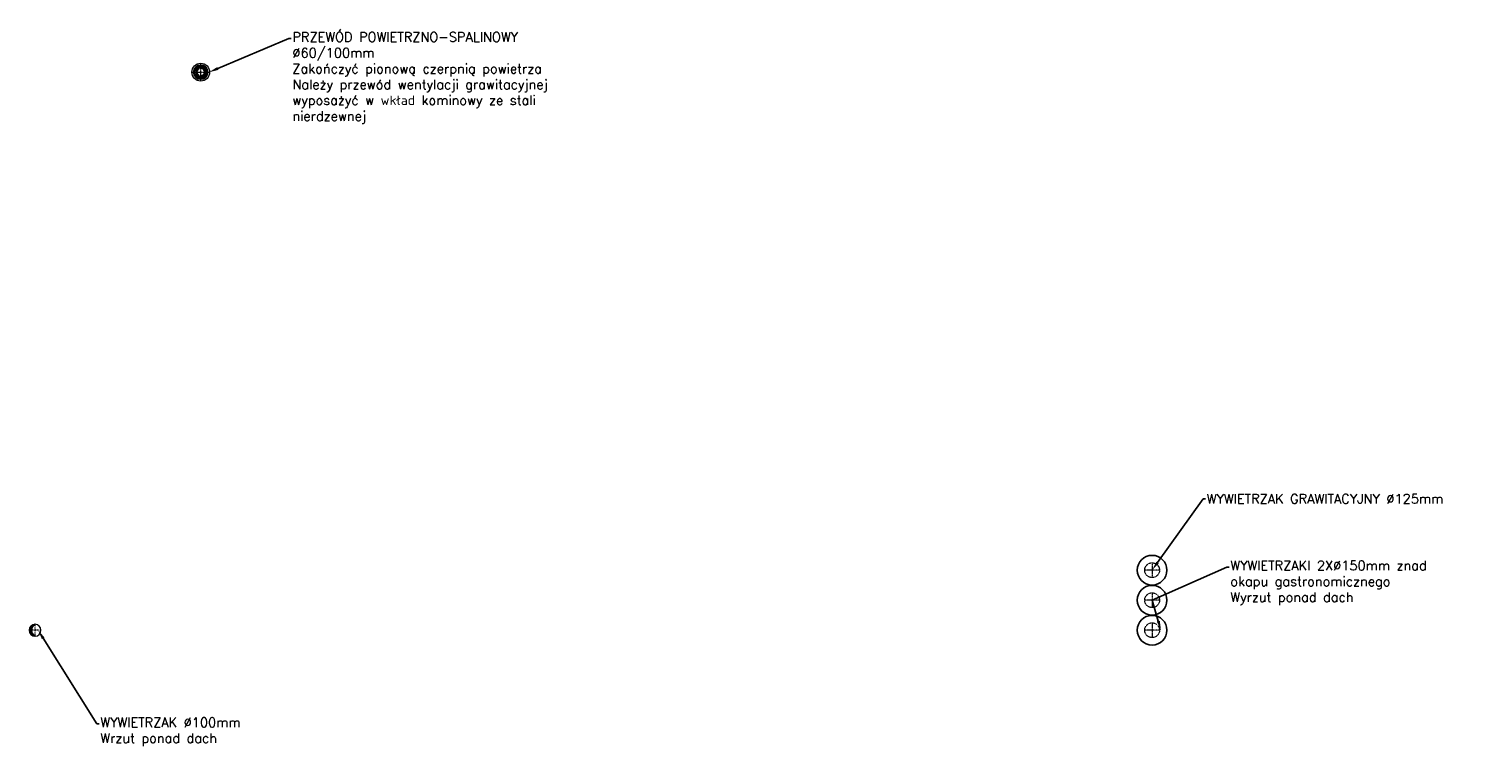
# Model space of a CAD drawing. Header units: centimetres. Extents: x 8435 to 34224, y 15581 to 23928.
# Tile 255 of 256: x 25582 to 26808, y 18119 to 18723. Entities that reach past the tile are written whole.
import ezdxf
from ezdxf import colors
from ezdxf.entities.mleader import LeaderData, LeaderLine
from ezdxf.enums import TextEntityAlignment as Align
from ezdxf.math import Vec2, Vec3

# ---------------------------------------------------------------- set-up
doc = ezdxf.new("R2010")
doc.units = ezdxf.units.CM
doc.header["$LTSCALE"] = 0.2
for name, pattern in [('DASHDOT', [1, 0.5, -0.25, 0, -0.25]), ('DASHEDX2', [1.5, 1, -0.5]), ('HIDDEN', [0.375, 0.25, -0.125])]:
    doc.linetypes.add(name, pattern=pattern)
for name, color, linetype, lineweight in [('2DH_PRO_p', 170, 'Continuous', 15), ('2DL_OBJ', 7, 'Continuous', 25), ('2DL_PRO_w', 42, 'Continuous', 15), ('_ET_OPIS', 7, 'Continuous', 20), ('CP_AXIS', 143, 'DASHDOT', 9), ('CP_AXISAC', 7, 'DASHDOT', 9), ('CP_HIDDE', 203, 'HIDDEN', 9)]:
    doc.layers.add(name, color=color, linetype=linetype, lineweight=lineweight)
doc.styles.add('CP_ATTR', font='arial.ttf')
doc.styles.add('SIMPLEX', font='simplex.shx', dxfattribs={"height": 12})

# ---------------------------------------------------------------- blocks, each defined once
blk = doc.blocks.new('2v_cent002_0377_5cmswff')
blk.add_circle((0, 0), 12.5)
at = {"layer": 'CP_AXISAC'}
for p, q in [((-6.2, 0), (6.2, 0)), ((0, 6.2), (0, -6.2))]:
    blk.add_line(p, q, dxfattribs=at)
at = {"layer": 'CP_HIDDE'}
blk.add_circle((0, 0), 6.25, dxfattribs=at)
at = {"linetype": 'ByBlock', "style": 'CP_ATTR', "flags": 9}
for tag, p in [('NAME', (-0.1, 0)), ('NUMBER', (-0.1, 0)), ('GROUP', (-0.1, -0.1)), ('ARTICLE', (-0.1, -0.1)), ('PRODUCT-TYPE', (-0.1, -0.1)), ('ORDER-NO', (-0.1, -0.1)), ('PRODUCER', (-0.1, -0.1)), ('DN', (0, -0.1)), ('PN', (0, -0.1)), ('TEMPERATURE', (0, 0)), ('FLOW', (0, -0.1)), ('CHARACTER', (0, -0.1)), ('OTHER', (0, 0)), ('VOLTAGE', (0, -0.1)), ('POWER', (0, -0.1)), ('CAPACITY_MAX', (0, -0.1))]:
    blk.add_attdef(tag, text='', height=0.01, dxfattribs=at).set_placement(p, align=Align.MIDDLE_LEFT)
blk = doc.blocks.new('RoZplus')
blk.add_hatch(color=256).paths.add_polyline_path([(0, 0.5, -0.6), (0, -0.5, 1)])
at = {"linetype": 'Continuous'}
for centre, radius, start, end in [((0, 0), 0.5, 90, 270), ((0, 0), 0.5, 270, 90), ((-0.27, 0), 0.567, 298.0725, 61.9275)]:
    blk.add_arc(centre, radius, start, end, dxfattribs=at)
blk = doc.blocks.new('*U11')
at = {"layer": 'CP_AXISAC'}
for p, q in [((-0.5, 0), (0.5, 0)), ((0, 0.5), (0, -0.5))]:
    blk.add_line(p, q, dxfattribs=at)
blk.add_blockref('RoZplus', (0, 0))
at = {"style": 'CP_ATTR', "flags": 9}
for tag in ['NAME', 'PRODUCER', 'PRODUCT-TYPE', 'ARTICLE', 'FLOW', 'NUMBER', 'SYSTEM', 'FORM', 'SIZE', 'CHARACTER', 'ORDER-NO', 'GROUP', 'OTHER']:
    blk.add_attdef(tag, (0, 0), '', height=0.0001, dxfattribs=at)
blk = doc.blocks.new('Rhpn_fls001_0169_zkagevp')
for radius in [7.5, 5.25, 5]:
    blk.add_circle((0, 0), radius)
at = {"linetype": 'DASHEDX2'}
blk.add_circle((0, 0), 3, dxfattribs=at)
at = {"layer": 'CP_AXIS'}
for p, q in [((-7.5, 0), (7.5, 0)), ((0, -7.5), (0, 7.5))]:
    blk.add_line(p, q, dxfattribs=at)
at = {"linetype": 'ByBlock', "style": 'CP_ATTR', "flags": 9}
for tag in ['OTHER', 'WEIGHT', 'VOLTAGE', 'POWER', 'FLOW', 'TEMPERATURE', 'PN', 'DN', 'CHARACTER', 'ORDER-NO', 'PRODUCT-TYPE', 'ARTICLE', 'PRODUCER', 'NUMBER', 'GROUP', 'NAME']:
    blk.add_attdef(tag, text='', height=0.00005, dxfattribs=at).set_placement((0.8, 0), align=Align.MIDDLE_LEFT)

msp = doc.modelspace()

# ---------------------------------------------------------------- linework, layer by layer
for radius in [6, 4]:
    msp.add_circle((25726.8, 18686.7), radius)

# ---------------------------------------------------------------- block references
at = {"layer": '2DH_PRO_p'}
msp.add_blockref('Rhpn_fls001_0169_zkagevp', (25726.8, 18686.7), dxfattribs=at)
at = {"layer": '2DL_OBJ', "rotation": 270}
for p in [(26529.3, 18266.9), (26529.3, 18241.6), (26529.3, 18216.3)]:
    msp.add_blockref('2v_cent002_0377_5cmswff', p, dxfattribs=at)
at = {"layer": '2DL_PRO_w', "xscale": 10, "yscale": 10, "zscale": 50.9614312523, "rotation": 180}
msp.add_blockref('*U11', (25587, 18216.3), dxfattribs=at)

# ---------------------------------------------------------------- leaders
at = {"layer": '_ET_OPIS', "ltscale": 2}
ml = msp.add_multileader_mtext('Standard', dxfattribs=at)
ml.set_content('PRZEWÓD POWIETRZNO-SPALINOWY %%C60/100mm\\PZakończyć pionową czerpnią powietrza \\PNależy przewód wentylacji grawitacyjnej wyposażyć w wkład kominowy ze stali nierdzewnej ', color=256, style='SIMPLEX')
ml.set_leader_properties()
ml.build(insert=Vec2(0, 0))
ml.multileader.update_dxf_attribs({"dogleg_length": 2, "arrow_head_size": 8})
ctx = ml.context
ctx.base_point, ctx.char_height, ctx.arrow_head_size, ctx.landing_gap_size, ctx.plane_origin = Vec3(25803.1, 18715.1), 8, 8, 1, Vec3(26550.6, 18894.6)
notes = []
notes.append((ctx, [(1, (1, 1, 0), (25801.1, 18715.1), (1, 0), 2, [(0, [(25733.8, 18686.7)], 0, [])])]))
ctx.mtext.insert, ctx.mtext.width, ctx.mtext.defined_height, ctx.mtext.flow_direction = Vec3(25804.1, 18720.4), 242.189, 51, 5
ml = msp.add_multileader_mtext('Standard', dxfattribs=at)
ml.set_content('WYWIETRZAK GRAWITACYJNY %%C125mm ', color=256, style='SIMPLEX')
ml.set_leader_properties()
ml.build(insert=Vec2(0, 0))
ml.multileader.update_dxf_attribs({"dogleg_length": 2, "arrow_head_size": 8})
ctx = ml.context
ctx.base_point, ctx.char_height, ctx.arrow_head_size, ctx.landing_gap_size, ctx.plane_origin = Vec3(26574.4, 18327.1), 8, 8, 1, Vec3(27037.3, 18420.2)
notes.append((ctx, [(1, (1, 1, 0), (26572.4, 18327.1), (1, 0), 2, [(1, [(26529.3, 18266.9)], 0, [])])]))
ctx.mtext.insert, ctx.mtext.width, ctx.mtext.defined_height, ctx.mtext.flow_direction = Vec3(26575.4, 18331.1), 213.052, 51, 5
ml = msp.add_multileader_mtext('Standard', dxfattribs=at)
ml.set_content('WYWIETRZAKI 2X%%C150mm znad okapu gastronomicznego\\PWyrzut ponad dach', color=256, style='SIMPLEX')
ml.set_leader_properties()
ml.build(insert=Vec2(0, 0))
ml.multileader.update_dxf_attribs({"dogleg_length": 2, "arrow_head_size": 8})
ctx = ml.context
ctx.base_point, ctx.char_height, ctx.arrow_head_size, ctx.landing_gap_size, ctx.plane_origin = Vec3(26594.3, 18269.5), 8, 8, 1, Vec3(27037.3, 18394.9)
notes.append((ctx, [(1, (1, 1, 0), (26592.3, 18269.5), (1, 0), 2, [(1, [(26536.8, 18216.3), (26529.3, 18241.6)], 0, [])])]))
ctx.mtext.insert, ctx.mtext.width, ctx.mtext.defined_height, ctx.mtext.flow_direction = Vec3(26595.3, 18274.8), 213.052, 51, 5
ml = msp.add_multileader_mtext('Standard', dxfattribs=at)
ml.set_content('WYWIETRZAK %%C100mm\\PWrzut ponad dach', color=256, style='SIMPLEX')
ml.set_leader_properties()
ml.build(insert=Vec2(0, 0))
ml.multileader.update_dxf_attribs({"dogleg_length": 2, "arrow_head_size": 8})
ctx = ml.context
ctx.base_point, ctx.char_height, ctx.arrow_head_size, ctx.landing_gap_size, ctx.plane_origin = Vec3(25641.1, 18137.3), 8, 8, 1, Vec3(26085.5, 18400.1)
notes.append((ctx, [(1, (1, 1, 0), (25639.1, 18137.3), (1, 0), 2, [(0, [(25589.6, 18216.3)], 0, [])])]))
ctx.mtext.insert, ctx.mtext.width, ctx.mtext.defined_height, ctx.mtext.flow_direction = Vec3(25642.1, 18142.6), 213.052, 51, 5
for ctx, leaders in notes:
    for number, flags, end, landing, length, lines in leaders:
        leader = LeaderData()
        leader.index, (leader.has_last_leader_line, leader.has_dogleg_vector, leader.attachment_direction) = number, flags
        leader.last_leader_point, leader.dogleg_vector, leader.dogleg_length = Vec3(end), Vec3(landing), length
        for number, points, colour, breaks in lines:
            line = LeaderLine()
            line.index, line.vertices, line.color, line.breaks = number, Vec3.list(points), colors.encode_raw_color(colour), breaks
            leader.lines.append(line)
        ctx.leaders.append(leader)

doc.saveas('drawing.dxf')
